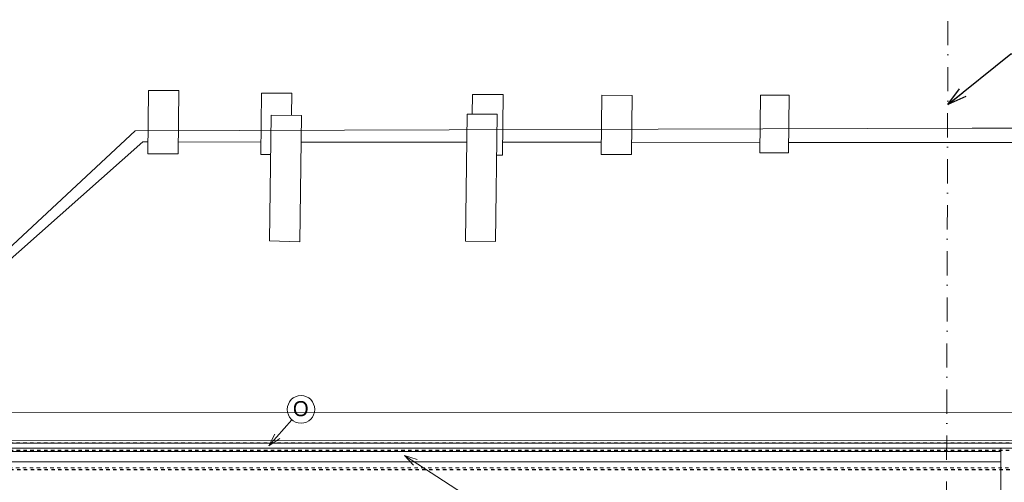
# Model space of a CAD drawing. Extents: x -52945 to 232648, y -59447 to 21255.
# Tile 11 of 21: x 2315 to 16648, y -19807 to -13073. Entities that reach past the tile are written whole.
import ezdxf

# ---------------------------------------------------------------- set-up
doc = ezdxf.new("R2010")
doc.units = 0
doc.header["$MEASUREMENT"] = 0
doc.linetypes.add('Čerchovaná', pattern=[670.277762, 352.777767, -176.388884, 0, -141.111112])
doc.linetypes.add('čárkovaná S', pattern=[100, 50, -50])
doc.layers.add('2D kreslení - obecné_Číslo_pera__241', color=9, linetype='Continuous', lineweight=13, true_color=0x808080)
doc.layers.add('vodorovné konstrukce_Číslo_pera__241', color=9, linetype='Continuous', lineweight=13, true_color=0x808080)
for name, color, linetype, lineweight in [('2D ČÁRY_Číslo_pera__1', 7, 'Continuous', 15), ('2D ČÁRY_Číslo_pera__3', 150, 'Continuous', 13), ('blok P_hromosvody_Číslo_pera__1', 7, 'Continuous', 15), ('blok P_komíny_Číslo_pera__1', 7, 'Continuous', 15), ('blok P_pohled2_fasáda_Číslo_pera__1', 7, 'Continuous', 15), ('blok P_pohled2_fasáda_Číslo_pera__2', 1, 'Continuous', 25), ('blok P_pohled2_střecha_Číslo_pera__1', 7, 'Continuous', 15), ('obrys_Číslo_pera__1', 7, 'Continuous', 15), ('POZNÁMKY.POPISKA_Číslo_pera__4', 91, 'Continuous', 13), ('POZNÁMKY.TEXT_Číslo_pera__4', 91, 'Continuous', 13)]:
    doc.layers.add(name, color=color, linetype=linetype, lineweight=lineweight)
doc.layers.add('vodorovné konstrukce', color=7, linetype='Continuous')
doc.styles.add('GENERATED_STYLE_3', font='txt')
doc.styles.get("Standard").update_dxf_attribs({"font": 'txt', "bigfont": 'BIGFONT.SHX'})
doc.dimstyles.new('GENERATED_STYLE__3', dxfattribs={"dimtxt": 0.18, "dimasz": 273.6, "dimexe": 0.18, "dimexo": 0.0625, "dimgap": 0.09, "dimtad": 0, "dimtih": 1, "dimtoh": 1, "dimdec": 4, "dimzin": 0, "dimdsep": 46, "dimtxsty": 'Standard', "dimcen": 0.09, "dimadec": 0, "dimazin": 0, "dimtfac": 1, "dimtdec": 4, "dimtmove": 0, "dimatfit": 3, "dimldrblk": 'ARROWHEAD_3', "dimfxl": 1, "dimtolj": 1, "dimtzin": 0, "dimarcsym": 0})

# ---------------------------------------------------------------- blocks, each defined once
blk = doc.blocks.new('LINE_12029', base_point=(7918, -19416))
at = {"layer": 'vodorovné konstrukce_Číslo_pera__241', "linetype": 'Continuous'}
for q in [(8776, -19972), (8101, -19475), (8047, -19559)]:
    blk.add_line((7918, -19416), q, dxfattribs=at)
blk = doc.blocks.new('LINE_12049', base_point=(5943, -19278))
at = {"layer": 'vodorovné konstrukce_Číslo_pera__241', "linetype": 'Continuous'}
for q in [(6278, -18895), (6028, -19105), (6104, -19171)]:
    blk.add_line((5943, -19278), q, dxfattribs=at)
blk = doc.blocks.new('ARROWHEAD_3')
at = {"linetype": 'Continuous'}
blk.add_line((0, 0), (-1, 0), dxfattribs=at)
at = {"linetype": 'Continuous', "flags": 128}
blk.add_lwpolyline([(-1, 0.2679), (0, 0), (-1, -0.2679)], dxfattribs=at)

msp = doc.modelspace()

# ---------------------------------------------------------------- linework, layer by layer
at = {"layer": '2D kreslení - obecné_Číslo_pera__241', "linetype": 'Continuous'}
msp.add_circle((6410, -18745), 200, dxfattribs=at)
at = {"layer": '2D ČÁRY_Číslo_pera__1', "linetype": 'Čerchovaná'}
msp.add_line((15783, -28193), (15827, -13073), dxfattribs=at)
at = {"layer": '2D ČÁRY_Číslo_pera__1', "linetype": 'Continuous'}
for p, q in [((16598, -19357), (-825, -19357)), ((-625, -19507), (16598, -19507))]:
    msp.add_line(p, q, dxfattribs=at)
at = {"layer": '2D ČÁRY_Číslo_pera__3', "linetype": 'čárkovaná S'}
msp.add_line((171111, -19597), (-52945, -19597), dxfattribs=at)
at = {"layer": 'blok P_hromosvody_Číslo_pera__1', "linetype": 'Continuous'}
for p, q in [((584, -17866), (3998, -14690)), ((16179, -14653), (3998, -14690)), ((43778, -14663), (16179, -14653))]:
    msp.add_line(p, q, dxfattribs=at)
at = {"layer": 'blok P_komíny_Číslo_pera__1', "linetype": 'Continuous'}
for p, q in [((4181, -15024), (4192, -14105)), ((4192, -14105), (4633, -14105)), ((4622, -15024), (4633, -14105)), ((5825, -15035), (5835, -14144)), ((5835, -14144), (6276, -14144)), ((6273, -14467), (6276, -14144)), ((8901, -14449), (8905, -14161)), ((8905, -14161), (9351, -14161)), ((9341, -15047), (9351, -14161)), ((10777, -15037), (10787, -14172)), ((11229, -14175), (10787, -14172)), ((11219, -15037), (11229, -14175)), ((13087, -15012), (13097, -14170)), ((13097, -14170), (13518, -14170)), ((13508, -15012), (13518, -14170)), ((5953, -16291), (5974, -14461)), ((6415, -14469), (5974, -14461)), ((6393, -16304), (6415, -14469)), ((8806, -16296), (8828, -14449)), ((9265, -14449), (8828, -14449)), ((9243, -16301), (9265, -14449)), ((4181, -15024), (4622, -15024)), ((5825, -15035), (5968, -15035)), ((9341, -15047), (9258, -15047)), ((10777, -15037), (11219, -15037)), ((13087, -15012), (13508, -15012)), ((6393, -16304), (5953, -16291)), ((9243, -16301), (8806, -16296))]:
    msp.add_line(p, q, dxfattribs=at)
at = {"layer": 'blok P_pohled2_fasáda_Číslo_pera__1', "linetype": 'Continuous'}
msp.add_line((16598, -19312), (16598, -25385), dxfattribs=at)
at = {"layer": 'blok P_pohled2_fasáda_Číslo_pera__2', "linetype": 'čárkovaná S'}
for p, q in [((48520, -19343), (-878, -19343)), ((48518, -19240), (-875, -19237)), ((-424, -19623), (48057, -19609))]:
    msp.add_line(p, q, dxfattribs=at)
at = {"layer": 'blok P_pohled2_střecha_Číslo_pera__1', "linetype": 'Continuous'}
for p, q in [((4110, -14853), (-358, -18798)), ((4183, -14853), (4110, -14853)), ((5827, -14854), (4624, -14853)), ((8823, -14855), (6410, -14854)), ((10779, -14856), (9343, -14856)), ((13089, -14858), (11221, -14857)), ((18555, -14860), (13510, -14858)), ((-358, -18798), (48019, -18777)), ((-1011, -19205), (48672, -19184))]:
    msp.add_line(p, q, dxfattribs=at)
at = {"layer": 'obrys_Číslo_pera__1', "linetype": 'Continuous'}
for p, q in [((48732, -19237), (-1099, -19237)), ((48657, -19312), (-1024, -19312))]:
    msp.add_line(p, q, dxfattribs=at)

# ---------------------------------------------------------------- block references
at = {"layer": 'vodorovné konstrukce', "linetype": 'Continuous'}
for name, p in [('LINE_12049', (5943, -19278)), ('LINE_12029', (7918, -19416))]:
    msp.add_blockref(name, p, dxfattribs=at)

# ---------------------------------------------------------------- texts
at = {"layer": 'POZNÁMKY.TEXT_Číslo_pera__4', "linetype": 'Continuous', "insert": (6292, -18736), "char_height": 220, "attachment_point": 4, "style": 'GENERATED_STYLE_3'}
msp.add_mtext('{O}', dxfattribs=at)

# ---------------------------------------------------------------- leaders
at = {"layer": 'POZNÁMKY.POPISKA_Číslo_pera__4', "linetype": 'Continuous', "annotation_type": 0, "has_hookline": 1, "hookline_direction": 0, "text_width": 1030}
msp.add_leader([(15827, -14307), (16742, -13570), (17310, -13570)], dimstyle='GENERATED_STYLE__3', dxfattribs=at)

doc.saveas('drawing.dxf')
